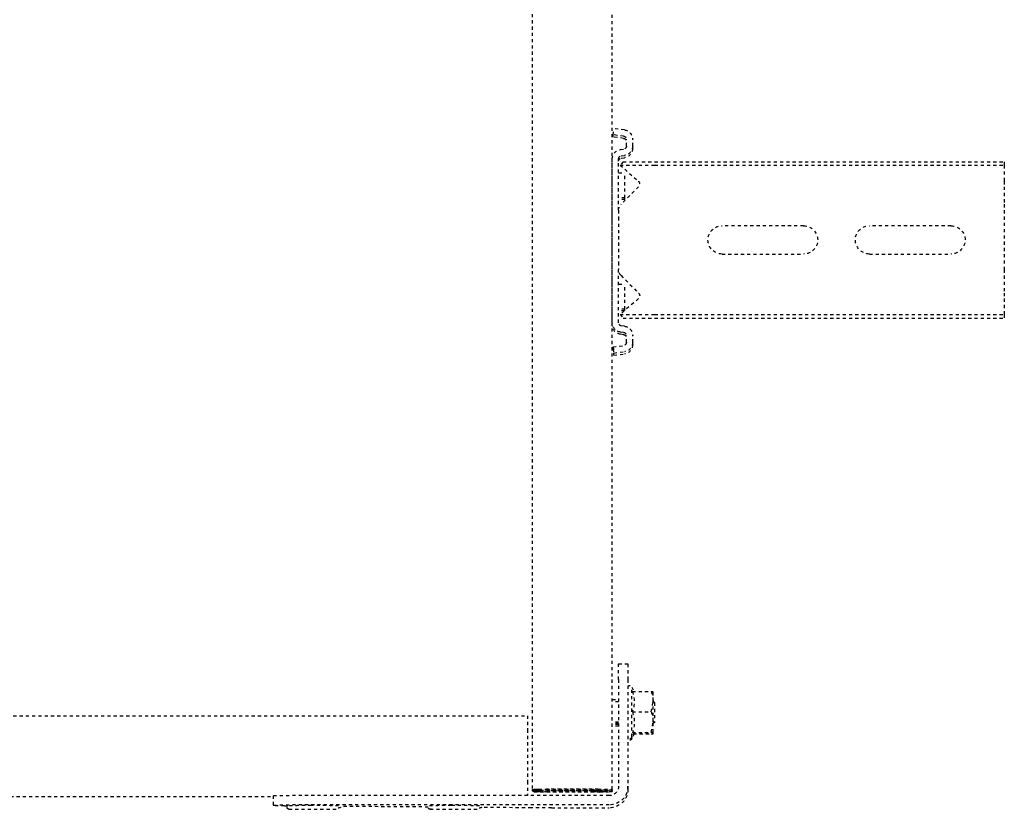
# Model space of a CAD drawing. Header units: centimetres. Extents: x 42630 to 130002, y 15 to 29179.
# Tile 56 of 175: x 50512 to 50543, y 5363 to 5388. Entities that reach past the tile are written whole.
import ezdxf

# ---------------------------------------------------------------- set-up
doc = ezdxf.new("R2010")
doc.units = ezdxf.units.CM
doc.header["$LTSCALE"] = 0.01
doc.linetypes.add('DASHED2', pattern=[9.525, 6.35, -3.175])
doc.layers.get('0').update_dxf_attribs({"color": 253})
doc.layers.add('CKDRZWI_', color=253, linetype='Continuous')

# ---------------------------------------------------------------- blocks, each defined once
blk = doc.blocks.new('A$7E8814B27261F1')
at = {"color": 7, "linetype": 'DASHED2', "ltscale": 10}
for p, q in [((4163.1, 4423), (4163.1, 327)), ((4188.85, 4341.97), (4188.85, 408.03)), ((4191.61, 408.03), (4188.61, 408.03)), ((4191.61, 408.03), (4191.83, 408.03)), ((4188.56, 301), (4188.56, 403.03)), ((4191.56, 301), (4191.56, 403.03)), ((4191.9, 403.51), (4191.9, 404.5)), ((4192.23, 358.68), (4192.03, 386.44)), ((4192.48, 325.83), (4192.36, 341.75)), ((4163.1, 327), (4167.57, 327)), ((4167.57, 327), (4184.06, 327)), ((4184.06, 327), (4188.56, 327)), ((711.34, 325.5), (4186.6, 325.5)), ((4186.62, 325.5), (4186.6, 325.5)), ((4186.6, 323.5), (4186.62, 323.5)), ((4186.62, 325.5), (4187.07, 325.5)), ((4186.62, 323.5), (4186.62, 325.5)), ((4186.94, 325), (4186.62, 325)), ((4186.94, 325), (4186.93, 323.19)), ((4186.98, 323.01), (4186.94, 325)), ((4187.07, 325.5), (4187.08, 325.5)), ((4187.08, 323.5), (4187.07, 323.5)), ((4187.08, 325.5), (4187.08, 323.5)), ((4187.41, 325), (4187.08, 325)), ((4187.4, 323.19), (4187.41, 325)), ((4187.41, 325), (4187.45, 323.01)), ((4186.56, 321), (4186.56, 304.5)), ((4186.58, 304.5), (4186.58, 321)), ((4186.93, 323.19), (4186.59, 323.19)), ((4186.93, 323.19), (4186.97, 321.2)), ((4187.03, 304.5), (4187.03, 321)), ((4187.05, 321), (4187.05, 304.5)), ((4187.4, 323.19), (4187.06, 323.19)), ((4187.44, 321.2), (4187.4, 323.19)), ((4192.5, 319.37), (4192.5, 301)), ((4186.97, 305.79), (4186.58, 305.79)), ((4186.97, 305.79), (4186.91, 303.09)), ((4187.44, 305.79), (4187.05, 305.79)), ((4187.37, 303.09), (4187.44, 305.79)), ((4186.85, 302), (4186.6, 302)), ((4186.91, 301.21), (4186.98, 303.94)), ((4187.07, 302), (4187.32, 302)), ((4187.44, 303.94), (4187.38, 301.21)), ((4186.6, 300), (711.34, 300)), ((3977.86, 299.74), (3975.88, 299.5)), ((3976.29, 296.13), (3975.88, 299.5)), ((3978.58, 299.74), (3977.86, 299.74)), ((3978.27, 296.38), (3977.86, 299.74)), ((3978.99, 296.38), (3978.58, 299.74)), ((4037.78, 300), (3985.55, 300)), ((4038.49, 300), (4037.78, 300)), ((4045.47, 299.74), (4045.05, 296.38)), ((4046.18, 299.74), (4045.47, 299.74)), ((4045.47, 299.74), (4047.45, 299.5)), ((4046.18, 299.74), (4048.17, 299.5)), ((4047.45, 299.5), (4047.04, 296.13)), ((4048.17, 299.5), (4047.45, 299.5)), ((4048.17, 299.5), (4047.75, 296.13)), ((4157.94, 300), (4157.94, 298)), ((4158.7, 298), (4158.7, 300)), ((4165.17, 298), (4165.17, 300)), ((4165.64, 298), (4165.64, 300)), ((4165.94, 298), (4165.94, 300)), ((4166.4, 298), (4166.4, 300)), ((4186.6, 300), (4186.85, 300)), ((4187.07, 300), (4186.85, 300)), ((4187.32, 300), (4187.07, 300)), ((3981.46, 295.5), (3979.27, 295.5)), ((3982.57, 297.37), (3982.45, 296.38)), ((3984.56, 297.12), (3984.44, 296.13)), ((3985.27, 297.12), (3985.15, 296.13)), ((4001.92, 298), (3985.55, 298)), ((3986.42, 296.55), (3987.55, 297.54)), ((3986.42, 296.55), (3986.42, 286.5)), ((3987.55, 297.54), (3992.65, 291.67)), ((3987.55, 297.54), (3987.55, 286.5)), ((3989.98, 298), (3989.98, 296)), ((3997.98, 296), (3989.98, 296)), ((3994.41, 291.61), (4000.01, 297.21)), ((3997.98, 296), (3997.98, 298)), ((3998.45, 296), (3997.98, 296)), ((3998.45, 296), (3998.45, 298)), ((4001.92, 298), (4004.23, 298)), ((4004.23, 298), (4018.52, 298)), ((4018.52, 298), (4020.83, 298)), ((4037.78, 298), (4020.83, 298)), ((4022.74, 297.21), (4028.34, 291.61)), ((4025.48, 298), (4025.48, 296)), ((4033.48, 296), (4025.48, 296)), ((4030.1, 291.67), (4035.2, 297.54)), ((4033.48, 296), (4033.48, 298)), ((4033.86, 296), (4033.48, 296)), ((4033.95, 296.1), (4033.95, 298)), ((4035.2, 297.54), (4036.33, 296.55)), ((4035.2, 297.54), (4035.2, 286.5)), ((4036.33, 296.55), (4036.33, 286.5)), ((4038.89, 296.13), (4038.77, 297.12)), ((4040.88, 296.38), (4040.75, 297.37)), ((4041.59, 296.38), (4041.47, 297.37)), ((4044.06, 295.5), (4041.87, 295.5)), ((4146.61, 298), (4146.61, 295)), ((4151.57, 298), (4146.61, 298)), ((4151.57, 298), (4185.56, 298)), ((3981.46, 293.5), (3979.27, 293.5)), ((3982.17, 293.5), (3981.46, 293.5)), ((4044.06, 293.5), (4041.87, 293.5)), ((4044.78, 293.5), (4044.06, 293.5)), ((4146.61, 295), (4151.57, 295)), ((4151.57, 295), (4185.56, 295)), ((4169.84, 293.8), (4154.04, 293.8)), ((4154.04, 293.8), (4155.41, 293.01)), ((4155.41, 293.57), (4155.41, 287.58)), ((4161.87, 293.57), (4161.87, 287.58)), ((4168.41, 293.57), (4168.41, 287.58)), ((4168.44, 292.99), (4169.84, 293.8)), ((4168.47, 293.57), (4168.47, 287.58)), ((4168.87, 293.24), (4168.87, 287.58)), ((4168.9, 292.99), (4170.3, 293.8)), ((4168.93, 293.28), (4168.93, 287.58)), ((4170.3, 293.8), (4169.84, 293.8)), ((4186.5, 295), (4185.56, 295)), ((3986.42, 286.5), (3986.42, 175)), ((3987.55, 286.5), (3987.55, 175)), ((4035.2, 286.5), (4035.2, 175)), ((4036.33, 286.5), (4036.33, 175)), ((4158.64, 287), (4155.44, 287)), ((4158.44, 287), (4158.94, 286.5)), ((4161.87, 287.58), (4158.64, 287)), ((4165.14, 287), (4158.64, 287)), ((4158.94, 286.5), (4164.94, 286.5)), ((4164.94, 286.5), (4165.44, 287)), ((4164.94, 286.5), (4165.4, 286.5)), ((4168.41, 287.58), (4165.14, 287)), ((4168.44, 287), (4165.14, 287)), ((4168.9, 287), (4168.5, 287)), ((4006.87, 239), (4006.87, 265)), ((4015.87, 265), (4015.87, 239)), ((4006.87, 192), (4006.87, 218)), ((4015.87, 218), (4015.87, 192)), ((3986.42, 175), (3987.55, 175)), ((3987.55, 175), (3992.65, 175)), ((3992.65, 175), (3994.41, 175)), ((3994.41, 175), (4000.01, 175)), ((4000.01, 175), (4001.92, 175)), ((4001.92, 175), (4020.83, 175)), ((4020.83, 175), (4022.74, 175)), ((4022.74, 175), (4028.34, 175)), ((4028.34, 175), (4030.1, 175)), ((4030.1, 175), (4035.2, 175)), ((4035.2, 175), (4036.33, 175))]:
    blk.add_line(p, q, dxfattribs=at)
for centre, radius, start, end in [((4001.92, 295.3), 2.7, 90, 135), ((4020.83, 295.3), 2.7, 45, 90), ((4154.04, 294.4), 0.6, 90, 270), ((4158.64, 302.37), 9.37, 249.8159, 290.1841), ((4165.14, 302.55), 9.56, 250.0132, 289.9868), ((4169.84, 294.4), 0.6, 270, 90), ((4170.3, 294.4), 0.6, 270, 90), ((3993.56, 292.46), 1.2, 221, 315), ((4029.19, 292.46), 1.2, 225, 319), ((4158.75, 296.93), 9.93, 250.3005, 269.3422), ((4159.76, 287.54), 4.36, 179.401, 187.0562), ((4165.25, 297.12), 10.12, 250.4904, 269.3522), ((4172.76, 287.54), 4.36, 179.401, 187.0562), ((4164.16, 287.53), 4.31, 352.9062, 0.6366), ((4173.22, 287.54), 4.36, 179.401, 187.0562), ((4011.37, 265), 4.5, 0, 180), ((4011.37, 239), 4.5, 180, 0), ((4011.37, 218), 4.5, 0, 180), ((4011.37, 192), 4.5, 180, 0)]:
    blk.add_arc(centre, radius, start, end, dxfattribs=at)
for centre, major_axis, ratio, start_param, end_param in [((4188.61, 403.03), (0, 5), 0.008727, 0, 1.570796), ((4191.61, 403.03), (0, -5), 0.008727, 3.141593, 4.712389), ((4191.83, 398.03), (0, 10), 0.008727, 5.415173, 6.283185), ((4192.94, 395.2), (0, 7.9), 0.008727, 0, 3.141593), ((4192.94, 395.2), (0, 7.9), 0.008727, 6.268069, 6.283185), ((4191.74, 395.2), (0, 7.9), 0.008727, 1.436101, 3.141593), ((4192.94, 350.2), (0, 7.9), 0.008727, 0, 3.141593), ((4192.94, 350.2), (0, 7.9), 0.008727, 6.268069, 6.283185), ((4191.74, 350.2), (0, 7.9), 0.008727, 1.436101, 3.141593), ((4186.6, 321), (0, 4.5), 0.008727, 0, 1.570796), ((4186.6, 321), (0, -2.5), 0.008727, 3.141593, 4.712389), ((4187.07, 321), (0, 4.5), 0.008727, 0, 1.570796), ((4187.07, 321), (0, -2.5), 0.008727, 3.141593, 4.712389), ((4192.41, 319.37), (0, 10), 0.008727, 4.712389, 5.415173), ((4186.94, 313.5), (0, 8.5), 0.008727, 3.578382, 5.846853), ((4186.94, 313.5), (0, -10.5), 0.008727, 0.427989, 2.70526), ((4187.41, 313.5), (0, 10.5), 0.008727, 3.569582, 5.846853), ((4187.41, 313.5), (0, -8.5), 0.008727, 0.43679, 2.70526), ((4186.6, 304.5), (0, 4.5), 0.008727, 1.570796, 3.141593), ((4186.6, 304.5), (0, -2.5), 0.008727, 4.712389, 6.283185), ((4186.85, 320), (0, 18), 0.008727, 3.141593, 3.490659), ((4187.07, 304.5), (0, 4.5), 0.008727, 1.570796, 3.141593), ((4187.07, 304.5), (0, -2.5), 0.008727, 4.712389, 6.283185), ((4187.32, 320), (0, -18), 0.008727, 0, 0.349066), ((3985.55, 297), (0, 3), 0.999962, 0, 1.448623), ((4037.78, 297), (0, -3), 0.999962, 1.692969, 3.141593), ((4038.49, 297), (0, -3), 0.999962, 1.692969, 3.141593), ((4185.56, 301), (0, 6), 0.999962, 3.141593, 4.712389), ((4185.56, 301), (0, 3), 0.999962, 3.141593, 4.712389), ((4186.5, 301), (0, -6), 0.999962, 0, 1.570796), ((4186.85, 320), (0, -20), 0.008727, 0, 0.349066), ((4187.32, 320), (0, 20), 0.008727, 3.141593, 3.490659), ((3979.27, 296.5), (0, -3), 0.999962, 4.834562, 6.283185), ((3979.27, 296.5), (0, -1), 0.999962, 4.834562, 6.283185), ((3979.98, 296.5), (0, -1), 0.999962, 4.834562, 6.283185), ((3981.46, 296.5), (0, 1), 0.999962, 3.141593, 4.590216), ((3981.46, 296.5), (0, 3), 0.999962, 3.141593, 4.590216), ((3982.17, 296.5), (0, 3), 0.999962, 3.141593, 4.590216), ((3985.55, 297), (0, 1), 0.999962, 0, 1.448623), ((3986.26, 297), (0, 1), 0.999962, 0.000002, 1.448623), ((4037.78, 297), (0, -1), 0.999962, 1.692969, 3.141593), ((4041.87, 296.5), (0, -3), 0.999962, 4.834562, 6.283185), ((4041.87, 296.5), (0, -1), 0.999962, 4.834562, 6.283185), ((4042.58, 296.5), (0, -1), 0.999962, 4.834562, 6.283185), ((4044.06, 296.5), (0, 1), 0.999962, 3.141593, 4.590216), ((4044.06, 296.5), (0, 3), 0.999962, 3.141593, 4.590216), ((4044.78, 296.5), (0, 3), 0.999962, 3.141593, 4.590216)]:
    blk.add_ellipse(centre, major_axis=major_axis, ratio=ratio, start_param=start_param, end_param=end_param, dxfattribs=at)
for points, knots in [([(4192.94, 403.11), (4192.94, 403.14), (4192.95, 403.16), (4192.9, 403.32), (4192.84, 403.43), (4192.74, 403.56), (4192.57, 403.67), (4192.35, 403.71), (4192.14, 403.68), (4191.97, 403.59), (4191.87, 403.48), (4191.8, 403.38), (4191.77, 403.29), (4191.75, 403.23), (4191.74, 403.18), (4191.73, 403.12), (4191.72, 402.92), (4191.7, 402.1), (4191.68, 399.99), (4191.67, 397.85), (4191.67, 396.6), (4191.67, 396.24)], [0.5226093, 0.5226093, 0.5226093, 0.5226093, 0.5419823, 0.5459281, 0.550613, 0.5569908, 0.5641798, 0.5719987, 0.5803439, 0.5868466, 0.5922879, 0.596927, 0.6007021, 0.6040085, 0.6081559, 0.6157521, 0.6380484, 0.7559458, 0.8577585, 0.9645625, 1, 1, 1, 1]), ([(4192.96, 357.78), (4192.95, 357.94), (4192.93, 358.09), (4192.95, 358.16), (4192.9, 358.32), (4192.84, 358.43), (4192.74, 358.56), (4192.57, 358.67), (4192.35, 358.71), (4192.14, 358.68), (4191.97, 358.59), (4191.87, 358.48), (4191.8, 358.38), (4191.77, 358.29), (4191.75, 358.23), (4191.74, 358.18), (4191.73, 358.12), (4191.72, 357.92), (4191.7, 357.1), (4191.68, 354.99), (4191.67, 352.85), (4191.67, 351.6), (4191.67, 351.24)], [0.4679523, 0.4679523, 0.4679523, 0.4679523, 0.5226093, 0.5419823, 0.5459281, 0.550613, 0.5569908, 0.5641798, 0.5719987, 0.5803439, 0.5868466, 0.5922879, 0.596927, 0.6007021, 0.6040085, 0.6081559, 0.6157521, 0.6380484, 0.7559458, 0.8577585, 0.9645625, 1, 1, 1, 1]), ([(4168.44, 292.99), (4168.44, 292.99), (4168.44, 292.99), (4168.43, 292.99), (4168.43, 293.05), (4168.42, 293.25), (4168.41, 293.4), (4168.41, 293.57)], [0.4932109, 0.4932109, 0.4932109, 0.4932109, 0.5, 0.5, 0.75, 0.75, 1, 1, 1, 1])]:
    blk.add_open_spline(points, degree=3, knots=knots, dxfattribs=at)
for points in [[(4192.28, 386.7), (4192.38, 386.64), (4192.49, 386.89), (4192.58, 387.45)], [(4192.28, 341.7), (4192.38, 341.64), (4192.49, 341.89), (4192.58, 342.45)]]:
    blk.add_open_spline(points, degree=3, dxfattribs=at)

msp = doc.modelspace()

# ---------------------------------------------------------------- block references
at = {"layer": 'CKDRZWI_', "xscale": -0.1, "yscale": 0.1, "zscale": 0.1, "rotation": 90}
msp.add_blockref('A$7E8814B27261F1', (50560.429, 5782.604), dxfattribs=at)

doc.saveas('drawing.dxf')
